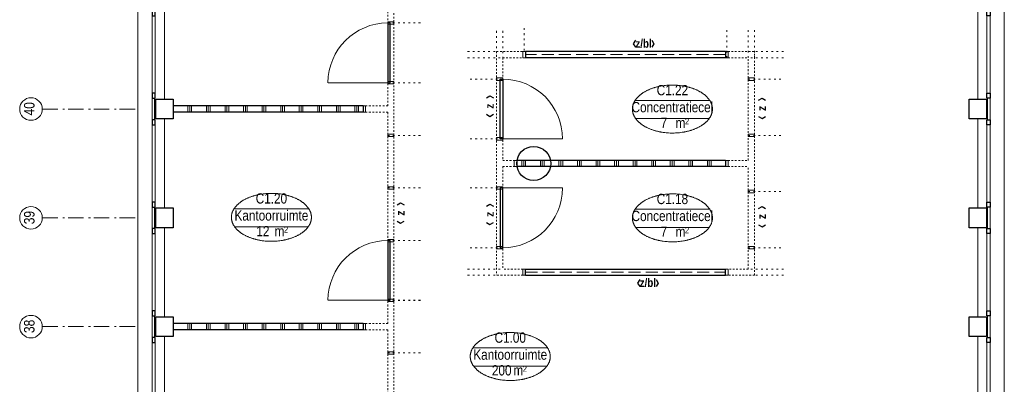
# Model space of a CAD drawing. Header units: millimetres. Extents: x 274611 to 571164, y 158736 to 298905.
# Tile 76 of 172: x 489753 to 505674, y 218809 to 224707. Entities that reach past the tile are written whole.
import ezdxf
from ezdxf.enums import TextEntityAlignment as Align

# ---------------------------------------------------------------- set-up
doc = ezdxf.new("R2010")
doc.units = ezdxf.units.MM
doc.header["$LTSCALE"] = 400
doc.header["$PDMODE"] = 1
doc.header["$PDSIZE"] = 15
for name, pattern in [('STYLE_02', [0.694427, 0.486069, -0.208359]), ('STYLE_05', [0.208282, 0.069427, -0.138855]), ('STYLE_06', [1.041641, 0.625, -0.208282, 0.069427, -0.138931]), ('STYLE_21', [0.138889, 0.069444, -0.069444])]:
    doc.linetypes.add(name, pattern=pattern)
for name, color, linetype, lineweight in [('Binnenkozijnen', 140, 'Continuous', 15), ('Buitenkozijnen', 140, 'Continuous', 15), ('Interieur-deur', 43, 'Continuous', 9), ('Interieur-scheidingswand-horizontaal', 5, 'Continuous', 25), ('Interieur-systeemwand glas', 140, 'STYLE_21', 15), ('Kozijnmerken', 43, 'Continuous', 9), ('Lijn-stramien', 5, 'STYLE_06', 9), ('mat-beton (ihwg)', 5, 'Continuous', 25), ('None', 7, 'Continuous', 9), ('Ruimtenummers', 5, 'Continuous', 25)]:
    doc.layers.add(name, color=color, linetype=linetype, lineweight=lineweight)
doc.styles.add('Arial Narrow', font='ARIALN.TTF', dxfattribs={"height": 222.25})
doc.styles.add('Arial Narrow (bold)', font='ARIALNB.TTF', dxfattribs={"height": 172.861111})
doc.styles.get("Standard").update_dxf_attribs({"font": 'arial.ttf'})

# ---------------------------------------------------------------- blocks, each defined once
blk = doc.blocks.new('*X360')
at = {"layer": 'None', "lineweight": 9}
for p, q in [((-15900, 17650), (-15900, 17750)), ((-15870, 17650), (-15870, 17750)), ((-15840, 17650), (-15840, 17750)), ((-15600, 17650), (-15600, 17750)), ((-15570, 17650), (-15570, 17750)), ((-15540, 17650), (-15540, 17750)), ((-15300, 17650), (-15300, 17750)), ((-15270, 17650), (-15270, 17750)), ((-15240, 17650), (-15240, 17750)), ((-15000, 17650), (-15000, 17750)), ((-14970, 17650), (-14970, 17750)), ((-14940, 17650), (-14940, 17750)), ((-14700, 17650), (-14700, 17750)), ((-14670, 17650), (-14670, 17750)), ((-14640, 17650), (-14640, 17750)), ((-14400, 17650), (-14400, 17750)), ((-14370, 17650), (-14370, 17750)), ((-14340, 17650), (-14340, 17750)), ((-14100, 17650), (-14100, 17750)), ((-14070, 17650), (-14070, 17750)), ((-14040, 17650), (-14040, 17750)), ((-13800, 17650), (-13800, 17750)), ((-13770, 17650), (-13770, 17750)), ((-13740, 17650), (-13740, 17750)), ((-13500, 17650), (-13500, 17750)), ((-13470, 17650), (-13470, 17750)), ((-13440, 17650), (-13440, 17750)), ((-13200, 17650), (-13200, 17750)), ((-13170, 17650), (-13170, 17750)), ((-13140, 17650), (-13140, 17750))]:
    blk.add_line(p, q, dxfattribs=at)
blk = doc.blocks.new('*X361')
at = {"layer": 'None', "lineweight": 9}
for p, q in [((-15900, 21170), (-15900, 21270)), ((-15870, 21170), (-15870, 21270)), ((-15840, 21170), (-15840, 21270)), ((-15600, 21170), (-15600, 21270)), ((-15570, 21170), (-15570, 21270)), ((-15540, 21170), (-15540, 21270)), ((-15300, 21170), (-15300, 21270)), ((-15270, 21170), (-15270, 21270)), ((-15240, 21170), (-15240, 21270)), ((-15000, 21170), (-15000, 21270)), ((-14970, 21170), (-14970, 21270)), ((-14940, 21170), (-14940, 21270)), ((-14700, 21170), (-14700, 21270)), ((-14670, 21170), (-14670, 21270)), ((-14640, 21170), (-14640, 21270)), ((-14400, 21170), (-14400, 21270)), ((-14370, 21170), (-14370, 21270)), ((-14340, 21170), (-14340, 21270)), ((-14100, 21170), (-14100, 21270)), ((-14070, 21170), (-14070, 21270)), ((-14040, 21170), (-14040, 21270)), ((-13800, 21170), (-13800, 21270)), ((-13770, 21170), (-13770, 21270)), ((-13740, 21170), (-13740, 21270)), ((-13500, 21170), (-13500, 21270)), ((-13470, 21170), (-13470, 21270)), ((-13440, 21170), (-13440, 21270)), ((-13200, 21170), (-13200, 21270)), ((-13170, 21170), (-13170, 21270)), ((-13140, 21170), (-13140, 21270))]:
    blk.add_line(p, q, dxfattribs=at)
blk = doc.blocks.new('*U823')
at = {"layer": 'Interieur-systeemwand glas', "lineweight": 15}
for p, q in [((-10909, 22150), (-10909, 18530)), ((-10809, 22050), (-10809, 20390)), ((-10809, 20290), (-10809, 18630))]:
    blk.add_line(p, q, dxfattribs=at)
blk = doc.blocks.new('*U824')
at = {"layer": 'Interieur-scheidingswand-horizontaal', "lineweight": 25}
for p, q in [((-10442, 22150), (-10442, 22050)), ((-7206, 22150), (-10442, 22150)), ((-7206, 22150), (-7206, 22050)), ((-7206, 22050), (-10442, 22050))]:
    blk.add_line(p, q, dxfattribs=at)
at = {"layer": 'Interieur-scheidingswand-horizontaal', "linetype": 'STYLE_02', "lineweight": 9}
blk.add_line((-7206, 22100), (-10442, 22100), dxfattribs=at)
blk = doc.blocks.new('*X825')
at = {"layer": 'None', "lineweight": 9}
for p, q in [((-10500, 20290), (-10500, 20390)), ((-10470, 20290), (-10470, 20390)), ((-10440, 20290), (-10440, 20390)), ((-10200, 20290), (-10200, 20390)), ((-10170, 20290), (-10170, 20390)), ((-10140, 20290), (-10140, 20390)), ((-9900, 20290), (-9900, 20390)), ((-9870, 20290), (-9870, 20390)), ((-9840, 20290), (-9840, 20390)), ((-9600, 20290), (-9600, 20390)), ((-9570, 20290), (-9570, 20390)), ((-9540, 20290), (-9540, 20390)), ((-9300, 20290), (-9300, 20390)), ((-9270, 20290), (-9270, 20390)), ((-9240, 20290), (-9240, 20390)), ((-9000, 20290), (-9000, 20390)), ((-8970, 20290), (-8970, 20390)), ((-8940, 20290), (-8940, 20390)), ((-8700, 20290), (-8700, 20390)), ((-8670, 20290), (-8670, 20390)), ((-8640, 20290), (-8640, 20390)), ((-8400, 20290), (-8400, 20390)), ((-8370, 20290), (-8370, 20390)), ((-8340, 20290), (-8340, 20390)), ((-8100, 20290), (-8100, 20390)), ((-8070, 20290), (-8070, 20390)), ((-8040, 20290), (-8040, 20390)), ((-7800, 20290), (-7800, 20390)), ((-7770, 20290), (-7770, 20390)), ((-7740, 20290), (-7740, 20390)), ((-7500, 20290), (-7500, 20390)), ((-7470, 20290), (-7470, 20390)), ((-7440, 20290), (-7440, 20390))]:
    blk.add_line(p, q, dxfattribs=at)
blk = doc.blocks.new('*U826')
at = {"layer": 'Interieur-scheidingswand-horizontaal', "lineweight": 25}
for p, q in [((-10584, 20390), (-10584, 20290)), ((-7206, 20390), (-10584, 20390)), ((-7206, 20390), (-7206, 20290)), ((-7206, 20290), (-10584, 20290))]:
    blk.add_line(p, q, dxfattribs=at)
at = {"layer": 'Interieur-scheidingswand-horizontaal'}
blk.add_blockref('*X825', (0, 0), dxfattribs=at)
blk = doc.blocks.new('*U827')
at = {"layer": 'Interieur-systeemwand glas', "lineweight": 15}
for p, q in [((-10909, 22150), (-10482, 22150)), ((-10809, 22050), (-10482, 22050))]:
    blk.add_line(p, q, dxfattribs=at)
blk = doc.blocks.new('*U828')
at = {"layer": 'Interieur-systeemwand glas', "lineweight": 15}
for p, q in [((-10809, 20390), (-10559, 20390)), ((-10809, 20290), (-10559, 20290))]:
    blk.add_line(p, q, dxfattribs=at)
blk = doc.blocks.new('*U829')
at = {"layer": 'Interieur-deur', "color": 140, "linetype": 'Continuous', "lineweight": 15}
blk.add_line((-9845, 19943), (-10809, 19943), dxfattribs=at)
at = {"layer": 'Interieur-deur', "color": 92, "linetype": 'Continuous', "lineweight": 25}
blk.add_lwpolyline([(-10809, 18977), (-10809, 19943), (-10849, 19943), (-10849, 18977)], close=True, dxfattribs=at)
at = {"layer": 'Interieur-deur', "color": 140, "linetype": 'Continuous', "lineweight": 15}
blk.add_arc((-10809, 19943), 966, 270, 0, dxfattribs=at)
at = {"layer": 'Interieur-systeemwand glas', "color": 43, "linetype": 'Continuous', "lineweight": 9}
for points in [[(-10809, 19923), (-10809, 19963), (-10909, 19963), (-10909, 19923)], [(-10809, 18957), (-10809, 18997), (-10909, 18997), (-10909, 18957)]]:
    blk.add_lwpolyline(points, close=True, dxfattribs=at)
at = {"layer": 'Lijn-stramien', "color": 8, "linetype": 'STYLE_05', "lineweight": 5}
for p, q in [((-10809, 19943), (-11385, 19943)), ((-10809, 18977), (-11385, 18977))]:
    blk.add_line(p, q, dxfattribs=at)
at = {"layer": 'None', "linetype": 'Continuous', "lineweight": 5}
for p in [(-10809, 19943), (-10809, 18977)]:
    blk.add_point(p, dxfattribs=at)
blk = doc.blocks.new('*U830')
at = {"layer": 'Interieur-systeemwand glas', "lineweight": 15}
for p, q in [((-10482, 18630), (-10809, 18630)), ((-10482, 18530), (-10909, 18530))]:
    blk.add_line(p, q, dxfattribs=at)
blk = doc.blocks.new('*U831')
at = {"layer": 'Interieur-deur', "color": 140, "linetype": 'Continuous', "lineweight": 15}
blk.add_line((-9845, 20737), (-10809, 20737), dxfattribs=at)
at = {"layer": 'Interieur-deur', "color": 92, "linetype": 'Continuous', "lineweight": 25}
blk.add_lwpolyline([(-10809, 21703), (-10809, 20737), (-10849, 20737), (-10849, 21703)], close=True, dxfattribs=at)
at = {"layer": 'Interieur-deur', "color": 140, "linetype": 'Continuous', "lineweight": 15}
blk.add_arc((-10809, 20737), 966, 0, 90, dxfattribs=at)
at = {"layer": 'Interieur-systeemwand glas', "color": 43, "linetype": 'Continuous', "lineweight": 9}
for points in [[(-10809, 21723), (-10809, 21683), (-10909, 21683), (-10909, 21723)], [(-10809, 20757), (-10809, 20717), (-10909, 20717), (-10909, 20757)]]:
    blk.add_lwpolyline(points, close=True, dxfattribs=at)
at = {"layer": 'Lijn-stramien', "color": 8, "linetype": 'STYLE_05', "lineweight": 5}
for p, q in [((-10809, 21703), (-11385, 21703)), ((-10809, 20737), (-11385, 20737))]:
    blk.add_line(p, q, dxfattribs=at)
at = {"layer": 'None', "linetype": 'Continuous', "lineweight": 5}
for p in [(-10809, 21703), (-10809, 20737)]:
    blk.add_point(p, dxfattribs=at)
blk = doc.blocks.new('*U832')
at = {"layer": 'Interieur-systeemwand glas', "color": 43, "linetype": 'Continuous', "lineweight": 9}
blk.add_lwpolyline([(-10584, 20390), (-10584, 20290), (-10624, 20290), (-10624, 20390)], close=True, dxfattribs=at)
at = {"layer": 'Interieur-systeemwand glas', "color": 43, "linetype": 'Continuous', "lineweight": 15}
blk.add_point((-10604, 20390), dxfattribs=at)
blk = doc.blocks.new('*U843')
at = {"layer": 'Interieur-scheidingswand-horizontaal', "lineweight": 25}
for p, q in [((-10442, 18630), (-7206, 18630)), ((-10442, 18530), (-10442, 18630)), ((-7206, 18530), (-7206, 18630)), ((-10442, 18530), (-7206, 18530))]:
    blk.add_line(p, q, dxfattribs=at)
at = {"layer": 'Interieur-scheidingswand-horizontaal', "linetype": 'STYLE_02', "lineweight": 9}
blk.add_line((-10442, 18580), (-7206, 18580), dxfattribs=at)
blk = doc.blocks.new('*U844')
at = {"layer": 'Interieur-systeemwand glas', "lineweight": 15}
for p, q in [((-6739, 18530), (-6739, 22150)), ((-6839, 20390), (-6839, 22050)), ((-6839, 18630), (-6839, 20290))]:
    blk.add_line(p, q, dxfattribs=at)
blk = doc.blocks.new('*U845')
at = {"layer": 'Interieur-systeemwand glas', "lineweight": 15}
for p, q in [((-7166, 22150), (-6739, 22150)), ((-7166, 22050), (-6839, 22050))]:
    blk.add_line(p, q, dxfattribs=at)
blk = doc.blocks.new('*U846')
at = {"layer": 'Interieur-systeemwand glas', "lineweight": 15}
for p, q in [((-7166, 20390), (-6839, 20390)), ((-7166, 20290), (-6839, 20290))]:
    blk.add_line(p, q, dxfattribs=at)
blk = doc.blocks.new('*U847')
at = {"layer": 'Interieur-systeemwand glas', "lineweight": 15}
for p, q in [((-6839, 18630), (-7166, 18630)), ((-6739, 18530), (-7166, 18530))]:
    blk.add_line(p, q, dxfattribs=at)
blk = doc.blocks.new('*U856')
at = {"layer": 'Interieur-systeemwand glas', "color": 43, "linetype": 'Continuous', "lineweight": 9}
blk.add_lwpolyline([(-6839, 21723), (-6839, 21683), (-6739, 21683), (-6739, 21723)], close=True, dxfattribs=at)
at = {"layer": 'None', "linetype": 'Continuous', "lineweight": 5}
blk.add_point((-6839, 21703), dxfattribs=at)
blk = doc.blocks.new('*U857')
at = {"layer": 'Interieur-systeemwand glas', "color": 43, "linetype": 'Continuous', "lineweight": 9}
blk.add_lwpolyline([(-6839, 20814), (-6839, 20774), (-6739, 20774), (-6739, 20814)], close=True, dxfattribs=at)
at = {"layer": 'None', "linetype": 'Continuous', "lineweight": 5}
blk.add_point((-6839, 20794), dxfattribs=at)
blk = doc.blocks.new('*U858')
at = {"layer": 'Interieur-systeemwand glas', "color": 43, "linetype": 'Continuous', "lineweight": 9}
blk.add_lwpolyline([(-6839, 19866), (-6839, 19906), (-6739, 19906), (-6739, 19866)], close=True, dxfattribs=at)
at = {"layer": 'None', "linetype": 'Continuous', "lineweight": 5}
blk.add_point((-6839, 19886), dxfattribs=at)
blk = doc.blocks.new('*U859')
at = {"layer": 'Interieur-systeemwand glas', "color": 43, "linetype": 'Continuous', "lineweight": 9}
blk.add_lwpolyline([(-6839, 18957), (-6839, 18997), (-6739, 18997), (-6739, 18957)], close=True, dxfattribs=at)
at = {"layer": 'None', "linetype": 'Continuous', "lineweight": 5}
blk.add_point((-6839, 18977), dxfattribs=at)
blk = doc.blocks.new('*U860')
at = {"layer": 'Interieur-systeemwand glas', "color": 43, "linetype": 'Continuous', "lineweight": 9}
blk.add_lwpolyline([(-7206, 22150), (-7206, 22050), (-7166, 22050), (-7166, 22150)], close=True, dxfattribs=at)
at = {"layer": 'Interieur-systeemwand glas', "color": 43, "linetype": 'Continuous', "lineweight": 15}
blk.add_point((-7186, 22150), dxfattribs=at)
blk = doc.blocks.new('*U861')
at = {"layer": 'Interieur-systeemwand glas', "color": 43, "linetype": 'Continuous', "lineweight": 9}
blk.add_lwpolyline([(-7206, 20390), (-7206, 20290), (-7166, 20290), (-7166, 20390)], close=True, dxfattribs=at)
at = {"layer": 'Interieur-systeemwand glas', "color": 43, "linetype": 'Continuous', "lineweight": 15}
blk.add_point((-7186, 20390), dxfattribs=at)
blk = doc.blocks.new('*U862')
at = {"layer": 'Interieur-systeemwand glas', "color": 43, "linetype": 'Continuous', "lineweight": 9}
blk.add_lwpolyline([(-7206, 18530), (-7206, 18630), (-7166, 18630), (-7166, 18530)], close=True, dxfattribs=at)
at = {"layer": 'Interieur-systeemwand glas', "color": 43, "linetype": 'Continuous', "lineweight": 15}
blk.add_point((-7186, 18530), dxfattribs=at)
blk = doc.blocks.new('*U881')
at = {"layer": 'Interieur-systeemwand glas', "color": 43, "linetype": 'Continuous', "lineweight": 9}
for points in [[(-10442, 22150), (-10442, 22050), (-10482, 22050), (-10482, 22150)], [(-10442, 18530), (-10442, 18630), (-10482, 18630), (-10482, 18530)]]:
    blk.add_lwpolyline(points, close=True, dxfattribs=at)
at = {"layer": 'Interieur-systeemwand glas', "color": 43, "linetype": 'Continuous', "lineweight": 15}
for p in [(-10462, 22150), (-10462, 18530)]:
    blk.add_point(p, dxfattribs=at)
at = {"layer": 'Lijn-stramien', "color": 8, "linetype": 'STYLE_05', "lineweight": 5}
for p, q in [((-10909, 22483), (-10909, 22145)), ((-10809, 22483), (-10809, 22045)), ((-10462, 22528), (-10462, 22150)), ((-7186, 22050), (-7186, 22523)), ((-6839, 22050), (-6839, 22523)), ((-6739, 22050), (-6739, 22523)), ((-11377, 22150), (-10909, 22150)), ((-6271, 22150), (-6739, 22150)), ((-11377, 22050), (-10809, 22050)), ((-6271, 22050), (-6839, 22050)), ((-6839, 21703), (-6263, 21703)), ((-6839, 20794), (-6263, 20794)), ((-6839, 19886), (-6263, 19886)), ((-6839, 18977), (-6263, 18977)), ((-11377, 18630), (-10809, 18630)), ((-6271, 18630), (-6839, 18630)), ((-11377, 18530), (-10909, 18530)), ((-6271, 18530), (-6739, 18530))]:
    blk.add_line(p, q, dxfattribs=at)
at = {"layer": 'Interieur-scheidingswand-horizontaal'}
for name in ['*U824', '*U826', '*U843']:
    blk.add_blockref(name, (0, 0), dxfattribs=at)
at = {"layer": 'Interieur-systeemwand glas'}
for name in ['*U823', '*U827', '*U845', '*U844', '*U828', '*U846', '*U830', '*U847']:
    blk.add_blockref(name, (0, 0), dxfattribs=at)
at = {"layer": 'Interieur-systeemwand glas', "color": 7}
for name in ['*U831', '*U829']:
    blk.add_blockref(name, (0, 0), dxfattribs=at)
at = {"layer": 'None', "color": 7}
for name in ['*U860', '*U856', '*U857', '*U832', '*U861', '*U858', '*U859', '*U862']:
    blk.add_blockref(name, (0, 0), dxfattribs=at)
blk = doc.blocks.new('Kolom O 550')
at = {"layer": 'mat-beton (ihwg)', "lineweight": 25}
blk.add_circle((0, 0), 275, dxfattribs=at)
blk = doc.blocks.new('Gevelpui best 1410 (2D)')
at = {"layer": 'Buitenkozijnen', "lineweight": 15}
for p, q in [((-260, 0), (-260, -1410)), ((-260, 0), (-210, 0)), ((-210, 0), (-210, -1410)), ((-260, -1410), (-210, -1410))]:
    blk.add_line(p, q, dxfattribs=at)
at = {"layer": 'Buitenkozijnen', "color": 92, "lineweight": 25}
for points in [[(-260, 0), (-210, 0), (-210, -80), (-260, -80)], [(-260, -1330), (-210, -1330), (-210, -1410), (-260, -1410)]]:
    blk.add_lwpolyline(points, close=True, dxfattribs=at)
at = {"layer": 'None', "color": 43, "linetype": 'Continuous', "lineweight": 9}
blk.add_line((-410, 15), (-410, -1425), dxfattribs=at)
blk = doc.blocks.new('Kolom 280x320')
at = {"layer": 'mat-beton (ihwg)', "lineweight": 25}
blk.add_lwpolyline([(-300, 160), (-20, 160), (-20, -160), (-300, -160)], close=True, dxfattribs=at)
at = {"layer": 'None', "color": 92, "linetype": 'Continuous', "lineweight": 5}
blk.add_point((0, 0), dxfattribs=at)
blk = doc.blocks.new('Ruimtenummer UV 50')
at = {"layer": 'Ruimtenummers', "color": 8, "lineweight": 5}
for p, q in [((602, 157), (-602, 157)), ((595, -137), (-595, -137))]:
    blk.add_line(p, q, dxfattribs=at)
blk.add_open_spline([(-323, 354), (-173, 406), (173, 406), (323, 354), (473, 302), (560, 212), (647, 122), (647, 18), (647, -86), (560, -176), (473, -266), (323, -318), (173, -370), (-173, -370), (-323, -318), (-474, -266), (-560, -176), (-647, -86), (-647, 18), (-647, 122), (-560, 212), (-474, 302), (-323, 354)], degree=2, knots=[0, 0, 0, 0.09962, 0.19924, 0.19924, 0.283607, 0.283607, 0.349619, 0.349619, 0.415638, 0.415638, 0.5, 0.5, 0.59962, 0.69924, 0.69924, 0.783607, 0.783607, 0.849619, 0.849619, 0.915638, 0.915638, 1, 1, 1], dxfattribs=at)
at = {"layer": 'Ruimtenummers', "attachment_point": 2, "style": 'Arial Narrow'}
for s, insert, char_height in [(' 2', (220, -133), 96.8), (' m', (104, -122), 165.9)]:
    blk.add_mtext(s, dxfattribs=dict(at, insert=insert, char_height=char_height))
at = {"layer": 'Ruimtenummers', "style": 'Arial Narrow'}
for tag, p in [('Nummer', (0, 407)), ('Naam', (0, 132)), ('Oppervlak', (-138, -122))]:
    blk.add_attdef(tag, text='', height=166, dxfattribs=at).set_placement(p, align=Align.TOP_CENTER)
blk = doc.blocks.new('Kozijnmerk 50')
at = {"layer": 'Kozijnmerken', "color": 92, "linetype": 'Continuous', "lineweight": 25}
for points in [[(-132, 51), (-165, -6), (-132, -62)], [(132, 51), (165, -6), (132, -62)]]:
    blk.add_lwpolyline(points, dxfattribs=at)
at = {"layer": 'None', "color": 43, "style": 'Arial Narrow (bold)'}
blk.add_attdef('merk', text='', height=138, dxfattribs=at).set_placement((0, 0), align=Align.MIDDLE_CENTER)
blk = doc.blocks.new('*U1736')
at = {"layer": 'Interieur-systeemwand glas', "color": 43, "linetype": 'Continuous', "lineweight": 9}
blk.add_lwpolyline([(-12669, 16443), (-12569, 16443), (-12569, 16403), (-12669, 16403)], close=True, dxfattribs=at)
at = {"layer": 'Interieur-systeemwand glas', "color": 43, "linetype": 'Continuous', "lineweight": 15}
for p in [(-12669, 17274), (-12669, 16423)]:
    blk.add_point(p, dxfattribs=at)
at = {"layer": 'Lijn-stramien', "color": 8, "linetype": 'STYLE_05', "lineweight": 5}
for p, q in [((-12669, 17274), (-12093, 17274)), ((-12669, 16423), (-12093, 16423))]:
    blk.add_line(p, q, dxfattribs=at)
blk = doc.blocks.new('*U1738')
at = {"layer": 'Interieur-systeemwand glas', "color": 43, "linetype": 'Continuous', "lineweight": 9}
blk.add_lwpolyline([(-12669, 19963), (-12569, 19963), (-12569, 19923), (-12669, 19923)], close=True, dxfattribs=at)
at = {"layer": 'Interieur-systeemwand glas', "color": 43, "linetype": 'Continuous', "lineweight": 15}
for p in [(-12669, 20794), (-12669, 19943)]:
    blk.add_point(p, dxfattribs=at)
at = {"layer": 'Lijn-stramien', "color": 8, "linetype": 'STYLE_05', "lineweight": 5}
for p, q in [((-12669, 20794), (-12093, 20794)), ((-12669, 19943), (-12093, 19943))]:
    blk.add_line(p, q, dxfattribs=at)
blk = doc.blocks.new('*U1740')
at = {"layer": 'Interieur-systeemwand glas', "color": 43, "linetype": 'Continuous', "lineweight": 9}
for points in [[(-12669, 18145), (-12569, 18145), (-12569, 18105), (-12669, 18105)], [(-13066, 17650), (-13066, 17750), (-13026, 17750), (-13026, 17650)], [(-12669, 17294), (-12569, 17294), (-12569, 17254), (-12669, 17254)]]:
    blk.add_lwpolyline(points, close=True, dxfattribs=at)
at = {"layer": 'Interieur-systeemwand glas', "color": 43, "linetype": 'Continuous', "lineweight": 15}
for p in [(-12669, 18125), (-12669, 18125), (-13046, 17650), (-12669, 17274)]:
    blk.add_point(p, dxfattribs=at)
at = {"layer": 'Lijn-stramien', "color": 8, "linetype": 'STYLE_05', "lineweight": 5}
for p, q in [((-12669, 18125), (-12093, 18125)), ((-12669, 18125), (-12093, 18125)), ((-12669, 17274), (-12093, 17274))]:
    blk.add_line(p, q, dxfattribs=at)
at = {"layer": 'None', "linetype": 'Continuous', "lineweight": 5}
blk.add_point((-13066, 17700), dxfattribs=at)
blk = doc.blocks.new('*U1741')
at = {"layer": 'Interieur-systeemwand glas', "lineweight": 15}
for p, q in [((-13028, 21270), (-12669, 21270)), ((-13028, 21170), (-12669, 21170))]:
    blk.add_line(p, q, dxfattribs=at)
blk = doc.blocks.new('*U1743')
at = {"layer": 'Kozijnmerken', "color": 92, "linetype": 'Continuous', "lineweight": 25}
for points in [[(-12517, 19669), (-12460, 19702), (-12404, 19669)], [(-12517, 19405), (-12460, 19372), (-12404, 19405)]]:
    blk.add_lwpolyline(points, dxfattribs=at)
at = {"layer": 'Kozijnmerken', "color": 0, "flags": 1}
blk.add_attdef('merk', (-12566, 19364), '', height=4.23, dxfattribs=at)
at = {"layer": 'None', "color": 43, "insert": (-12466, 19537), "char_height": 138, "attachment_point": 5, "rotation": 90, "style": 'Arial Narrow (bold)'}
blk.add_mtext('z', dxfattribs=at)
blk = doc.blocks.new('*U1756')
at = {"layer": 'Interieur-systeemwand glas', "color": 43, "linetype": 'Continuous', "lineweight": 9}
for points in [[(-12669, 21665), (-12569, 21665), (-12569, 21625), (-12669, 21625)], [(-13066, 21170), (-13066, 21270), (-13026, 21270), (-13026, 21170)], [(-12669, 20814), (-12569, 20814), (-12569, 20774), (-12669, 20774)]]:
    blk.add_lwpolyline(points, close=True, dxfattribs=at)
at = {"layer": 'Interieur-systeemwand glas', "color": 43, "linetype": 'Continuous', "lineweight": 15}
for p in [(-12669, 21645), (-12669, 21645), (-13046, 21170), (-12669, 20794)]:
    blk.add_point(p, dxfattribs=at)
at = {"layer": 'Lijn-stramien', "color": 8, "linetype": 'STYLE_05', "lineweight": 5}
for p, q in [((-12669, 21645), (-12093, 21645)), ((-12669, 21645), (-12093, 21645)), ((-12669, 20794), (-12093, 20794))]:
    blk.add_line(p, q, dxfattribs=at)
at = {"layer": 'None', "linetype": 'Continuous', "lineweight": 5}
blk.add_point((-13066, 21220), dxfattribs=at)
blk = doc.blocks.new('*U1757')
at = {"layer": 'Interieur-deur', "color": 140, "linetype": 'Continuous', "lineweight": 15}
blk.add_line((-13633, 18126), (-12669, 18126), dxfattribs=at)
at = {"layer": 'Interieur-deur', "color": 92, "linetype": 'Continuous', "lineweight": 25}
blk.add_lwpolyline([(-12669, 19092), (-12669, 18126), (-12629, 18126), (-12629, 19092)], close=True, dxfattribs=at)
at = {"layer": 'Interieur-deur', "color": 140, "linetype": 'Continuous', "lineweight": 15}
blk.add_arc((-12669, 18126), 966, 90, 180, dxfattribs=at)
at = {"layer": 'Interieur-systeemwand glas', "color": 43, "linetype": 'Continuous', "lineweight": 9}
for points in [[(-12669, 19112), (-12669, 19072), (-12569, 19072), (-12569, 19112)], [(-12669, 18146), (-12669, 18106), (-12569, 18106), (-12569, 18146)]]:
    blk.add_lwpolyline(points, close=True, dxfattribs=at)
at = {"layer": 'Lijn-stramien', "color": 8, "linetype": 'STYLE_05', "lineweight": 5}
for p, q in [((-12669, 19092), (-12093, 19092)), ((-12669, 18126), (-12093, 18126))]:
    blk.add_line(p, q, dxfattribs=at)
at = {"layer": 'None', "linetype": 'Continuous', "lineweight": 5}
for p in [(-12669, 19092), (-12669, 18126)]:
    blk.add_point(p, dxfattribs=at)
blk = doc.blocks.new('*U1759')
at = {"layer": 'Interieur-systeemwand glas', "color": 43, "linetype": 'Continuous', "lineweight": 9}
blk.add_lwpolyline([(-12669, 19112), (-12569, 19112), (-12569, 19072), (-12669, 19072)], close=True, dxfattribs=at)
at = {"layer": 'Interieur-systeemwand glas', "color": 43, "linetype": 'Continuous', "lineweight": 15}
for p in [(-12669, 19943), (-12669, 19092)]:
    blk.add_point(p, dxfattribs=at)
at = {"layer": 'Lijn-stramien', "color": 8, "linetype": 'STYLE_05', "lineweight": 5}
for p, q in [((-12669, 19943), (-12093, 19943)), ((-12669, 19092), (-12093, 19092))]:
    blk.add_line(p, q, dxfattribs=at)
blk = doc.blocks.new('*U1762')
at = {"layer": 'Interieur-deur', "color": 140, "linetype": 'Continuous', "lineweight": 15}
blk.add_line((-13633, 21646), (-12669, 21646), dxfattribs=at)
at = {"layer": 'Interieur-deur', "color": 92, "linetype": 'Continuous', "lineweight": 25}
blk.add_lwpolyline([(-12669, 22612), (-12669, 21646), (-12629, 21646), (-12629, 22612)], close=True, dxfattribs=at)
at = {"layer": 'Interieur-deur', "color": 140, "linetype": 'Continuous', "lineweight": 15}
blk.add_arc((-12669, 21646), 966, 90, 180, dxfattribs=at)
at = {"layer": 'Interieur-systeemwand glas', "color": 43, "linetype": 'Continuous', "lineweight": 9}
for points in [[(-12669, 22632), (-12669, 22592), (-12569, 22592), (-12569, 22632)], [(-12669, 21666), (-12669, 21626), (-12569, 21626), (-12569, 21666)]]:
    blk.add_lwpolyline(points, close=True, dxfattribs=at)
at = {"layer": 'Lijn-stramien', "color": 8, "linetype": 'STYLE_05', "lineweight": 5}
for p, q in [((-12669, 22612), (-12093, 22612)), ((-12669, 21646), (-12093, 21646))]:
    blk.add_line(p, q, dxfattribs=at)
at = {"layer": 'None', "linetype": 'Continuous', "lineweight": 5}
for p in [(-12669, 22612), (-12669, 21646)]:
    blk.add_point(p, dxfattribs=at)
blk = doc.blocks.new('*U1766')
at = {"layer": 'Interieur-systeemwand glas', "color": 43, "linetype": 'Continuous', "lineweight": 9}
blk.add_lwpolyline([(-12669, 22632), (-12569, 22632), (-12569, 22592), (-12669, 22592)], close=True, dxfattribs=at)
at = {"layer": 'Interieur-systeemwand glas', "color": 43, "linetype": 'Continuous', "lineweight": 15}
for p in [(-12669, 23463), (-12669, 22612)]:
    blk.add_point(p, dxfattribs=at)
at = {"layer": 'Lijn-stramien', "color": 8, "linetype": 'STYLE_05', "lineweight": 5}
for p, q in [((-12669, 23463), (-12093, 23463)), ((-12669, 22612), (-12093, 22612))]:
    blk.add_line(p, q, dxfattribs=at)
blk = doc.blocks.new('*U1791')
at = {"layer": 'Interieur-scheidingswand-horizontaal', "color": 7}
for name in ['*U1766', '*U1762', '*U1738', '*U1759', '*U1757', '*U1736']:
    blk.add_blockref(name, (0, 0), dxfattribs=at)
at = {"layer": 'Interieur-systeemwand glas'}
blk.add_blockref('*U1741', (0, 0), dxfattribs=at)
at = {"layer": 'Kozijnmerken', "color": 7}
blk.add_blockref('*U1743', (0, 0), dxfattribs=at)
at = {"layer": 'None', "color": 7}
for name in ['*U1756', '*U1740']:
    blk.add_blockref(name, (0, 0), dxfattribs=at)

msp = doc.modelspace()

# ---------------------------------------------------------------- linework, layer by layer
at = {"layer": 'Buitenkozijnen', "color": 43, "lineweight": 9, "flags": 128}
for points in [[(505654.18474, 234416.95664), (505674.18474, 234416.95664), (505674.18474, 210721.95664), (505654.18474, 210721.95664)], [(491894.14411, 230896.95664), (491664.18474, 230896.95664), (491664.18474, 211116.95664), (491684.18474, 211116.95664)]]:
    msp.add_lwpolyline(points, dxfattribs=at)
at = {"layer": 'Buitenkozijnen', "lineweight": 15}
for points in [[(491894.14411, 223436.95664), (491934.18474, 223436.95664), (491934.18474, 223086.95664), (491894.14411, 223086.95664)], [(505404.18474, 223436.95664), (505444.22537, 223436.95664), (505444.22537, 223086.95664), (505404.18474, 223086.95664)], [(491894.14411, 221676.95664), (491934.18474, 221676.95664), (491934.18474, 221326.95664), (491894.14411, 221326.95664)], [(505404.18474, 221676.95664), (505444.22537, 221676.95664), (505444.22537, 221326.95664), (505404.18474, 221326.95664)], [(491894.14411, 219916.95664), (491934.18474, 219916.95664), (491934.18474, 219566.95664), (491894.14411, 219566.95664)], [(505404.18474, 219916.95664), (505444.22537, 219916.95664), (505444.22537, 219566.95664), (505404.18474, 219566.95664)]]:
    msp.add_lwpolyline(points, close=True, dxfattribs=at)
at = {"layer": 'Interieur-scheidingswand-horizontaal', "lineweight": 25}
for p, q in [((492234.18474, 223311.95664), (492234.18474, 223211.95664)), ((495308.18474, 223311.95664), (492234.18474, 223311.95664)), ((495308.18474, 223311.95664), (495308.18474, 223211.95664)), ((495308.18474, 223211.95664), (492234.18474, 223211.95664)), ((492234.18474, 219791.95664), (492234.18474, 219691.95664)), ((495308.18474, 219791.95664), (492234.18474, 219791.95664)), ((495308.18474, 219791.95664), (495308.18474, 219691.95664)), ((495308.18474, 219691.95664), (492234.18474, 219691.95664))]:
    msp.add_line(p, q, dxfattribs=at)
at = {"layer": 'Interieur-systeemwand glas', "lineweight": 15}
for p, q in [((495804.18474, 216171.95664), (495804.18474, 234541.95664)), ((495704.18474, 223311.95664), (495704.18474, 226731.95664)), ((495704.18474, 219791.95664), (495704.18474, 223211.95664)), ((495345.18474, 219791.95664), (495704.18474, 219791.95664)), ((495345.18474, 219691.95664), (495704.18474, 219691.95664)), ((495704.18474, 216271.95664), (495704.18474, 219691.95664))]:
    msp.add_line(p, q, dxfattribs=at)
at = {"layer": 'None', "color": 7, "linetype": 'STYLE_06', "lineweight": 9}
for p, q in [((490118.00801, 223261.95664), (491618.00801, 223261.95664)), ((490118.00801, 221501.95664), (491618.00801, 221501.95664)), ((490118.00801, 219741.95664), (491618.00801, 219741.95664))]:
    msp.add_line(p, q, dxfattribs=at)
at = {"layer": 'None', "color": 43, "linetype": 'Continuous', "lineweight": 9}
for centre in [(489935.40159, 223261.95664), (489935.40159, 221501.95664), (489935.40159, 219741.95664)]:
    msp.add_circle(centre, 182.60642, dxfattribs=at)

# ---------------------------------------------------------------- block references
at = {"layer": 'Binnenkozijnen', "color": 7}
msp.add_blockref('*U881', (508373.12537, 202041.95664), dxfattribs=at)
at = {"layer": 'Buitenkozijnen', "color": 7, "xscale": -1}
for p in [(491684.18474, 224846.95664), (491684.18474, 223086.95664), (491684.18474, 221326.95664), (491684.18474, 219566.95664)]:
    msp.add_blockref('Gevelpui best 1410 (2D)', p, dxfattribs=at)
at = {"layer": 'Buitenkozijnen', "color": 7}
for p in [(505654.18474, 224846.95664), (505654.18474, 223086.95664), (505654.18474, 221326.95664), (505654.18474, 219566.95664)]:
    msp.add_blockref('Gevelpui best 1410 (2D)', p, dxfattribs=at)
at = {"layer": 'Interieur-scheidingswand-horizontaal'}
for name in ['*X361', '*X360']:
    msp.add_blockref(name, (508373.12537, 202041.95664), dxfattribs=at)
at = {"layer": 'Kozijnmerken', "color": 7}
for p in [(499840.18474, 224322.37823), (499910.18474, 220453.60661)]:
    msp.add_blockref('Kozijnmerk 50', p, dxfattribs=at).add_auto_attribs({'merk': 'z/bl'})
at = {"layer": 'Kozijnmerken', "color": 7, "rotation": 90}
for p in [(497350.03456, 223308.69748), (501750.99724, 223272.09928), (497350.03456, 221558.69748), (501750.99724, 221522.09928)]:
    msp.add_blockref('Kozijnmerk 50', p, dxfattribs=at).add_auto_attribs({'merk': 'z'})
at = {"layer": 'mat-beton (ihwg)', "color": 7, "rotation": 180}
for p in [(491934.18474, 223261.95664), (491934.18474, 221501.95664), (491934.18474, 219741.95664)]:
    msp.add_blockref('Kolom 280x320', p, dxfattribs=at)
at = {"layer": 'mat-beton (ihwg)', "color": 7}
for name, p in [('Kolom 280x320', (505404.18474, 223261.95664)), ('Kolom O 550', (498064.18474, 222381.95664)), ('Kolom 280x320', (505404.18474, 221501.95664)), ('Kolom 280x320', (505404.18474, 219741.95664))]:
    msp.add_blockref(name, p, dxfattribs=at)
at = {"layer": 'None', "color": 7}
msp.add_blockref('*U1791', (508373.12537, 202041.95664), dxfattribs=at)
at = {"layer": 'Ruimtenummers'}
for p, values in [((500307.40741, 223243.49296), {'Nummer': 'C1.22', 'Naam': 'Concentratiecel', 'Oppervlak': '7'}), ((493823.12537, 221491.95664), {'Nummer': 'C1.20', 'Naam': 'Kantoorruimte', 'Oppervlak': '12'}), ((500307.40741, 221483.49296), {'Nummer': 'C1.18', 'Naam': 'Concentratiecel', 'Oppervlak': '7'}), ((497685.0826, 219240.57315), {'Nummer': 'C1.00', 'Naam': 'Kantoorruimte', 'Oppervlak': '200'})]:
    msp.add_blockref('Ruimtenummer UV 50', p, dxfattribs=at).add_auto_attribs(values)

# ---------------------------------------------------------------- texts
at = {"layer": 'None', "color": 8, "char_height": 169.333333, "attachment_point": 1, "rotation": 90, "style": 'Arial Narrow'}
for s, insert in [('40', (489822.64401, 223157.95433)), ('39', (489822.64401, 221397.95433)), ('38', (489822.64401, 219637.95433))]:
    msp.add_mtext(s, dxfattribs=dict(at, insert=insert))

doc.saveas('drawing.dxf')
